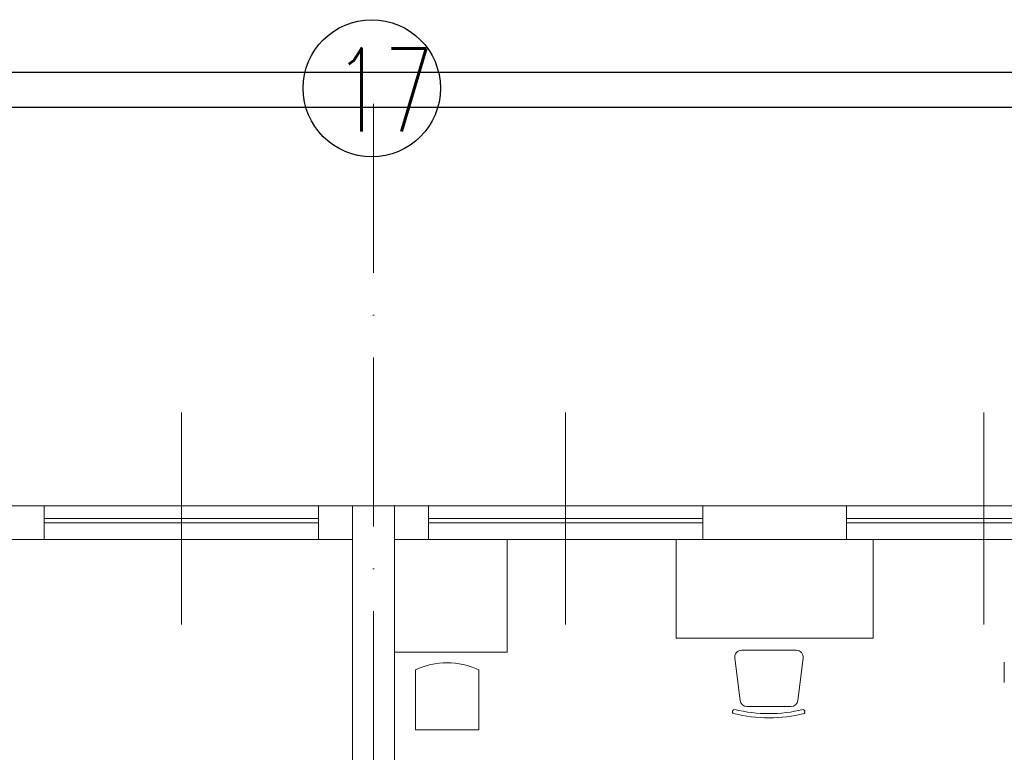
# Model space of a CAD drawing. Header units: millimetres. Extents: x -6513 to 30474, y -6915 to 65597.
# Tile 102 of 256: x 6128 to 6828, y 7002 to 7522. Entities that reach past the tile are written whole.
import ezdxf

# ---------------------------------------------------------------- set-up
doc = ezdxf.new("R2010")
doc.units = ezdxf.units.MM
doc.linetypes.add('ACAD_ISO10W100', pattern=[18, 12, -3, 0, -3])
for name, color, linetype, lineweight in [('A_cienka', 8, 'Continuous', 5), ('A_meble', 8, 'Continuous', 0), ('A_osie', 8, 'ACAD_ISO10W100', 5), ('A_widok', 8, 'Continuous', 13), ('R-TABELKA', 8, 'Continuous', 25)]:
    doc.layers.add(name, color=color, linetype=linetype, lineweight=lineweight)
doc.layers.add('Tekst', color=8, linetype='Continuous')
doc.styles.add('SIMPLEXD', font='SIMPLEX.SHX', dxfattribs={"width": 0.6})

msp = doc.modelspace()

# ---------------------------------------------------------------- linework, layer by layer
at = {"layer": 'A_cienka', "ltscale": 10}
for p, q in [((6243.054, 7092.253), (6243.054, 7243.05)), ((6516.054, 7092.253), (6516.054, 7243.05)), ((6813.054, 7092.253), (6813.054, 7243.05))]:
    msp.add_line(p, q, dxfattribs=at)
at = {"layer": 'A_cienka'}
for p, q in [((5254.554, 7176.652), (7529.554, 7176.652)), ((6145.554, 7167.652), (6340.554, 7167.652)), ((6145.554, 7164.652), (6340.554, 7164.652)), ((6613.554, 7167.652), (6418.554, 7167.652)), ((6613.554, 7164.652), (6418.554, 7164.652)), ((6715.554, 7167.652), (6910.554, 7167.652)), ((6715.554, 7164.652), (6910.554, 7164.652)), ((5824.554, 7152.652), (6364.554, 7152.652)), ((6394.554, 7152.652), (6934.554, 7152.652))]:
    msp.add_line(p, q, dxfattribs=at)
at = {"layer": 'A_meble'}
for p, q in [((6594.554, 7082.652), (6594.554, 7152.652)), ((6594.554, 7152.652), (6734.554, 7152.652)), ((6734.554, 7152.652), (6734.554, 7082.652)), ((6734.554, 7082.652), (6594.554, 7082.652)), ((6641.119, 7074.074), (6679.791, 7074.074)), ((6636.158, 7068.454), (6639.908, 7038.454)), ((6684.753, 7068.454), (6681.003, 7038.454)), ((6827.65, 7065.7), (6827.65, 7051.266)), ((6676.041, 7034.074), (6644.869, 7034.074))]:
    msp.add_line(p, q, dxfattribs=at)
msp.add_lwpolyline([(6394.554, 7152.652), (6394.554, 7072.652), (6474.554, 7072.652), (6474.554, 7152.652), (6394.554, 7152.652)], dxfattribs=at)
msp.add_lwpolyline([(6454.355, 7060.105, 0.2222222), (6409.355, 7060.105), (6409.355, 7020.105), (6409.355, 7017.605), (6454.355, 7017.605), (6454.355, 7020.105)], format="xyb", close=True, dxfattribs=at)
for centre, radius, start, end in [((6641.119, 7069.074), 5, 90, 187.125016), ((6679.791, 7069.074), 5, 352.874984, 90), ((6644.869, 7039.074), 5, 187.125016, 270), ((6676.041, 7039.074), 5, 270, 352.874984), ((6636.197, 7030.349), 1.687, 103.525166, 229.103741), ((6660.455, 7131.741), 102.667, 256.314453, 283.685547), ((6684.351, 7030.349), 1.687, 310.896259, 76.474834), ((6660.455, 7131.741), 105.667, 256.314453, 283.685547)]:
    msp.add_arc(centre, radius, start, end, dxfattribs=at)
at = {"layer": 'A_osie', "ltscale": 10}
msp.add_line((6379.554, 5721.209), (6379.554, 7473.268), dxfattribs=at)
msp.add_line((6379.554, 5721.209), (6379.554, 7473.268), dxfattribs=at)
at = {"layer": 'A_widok', "ltscale": 5}
for p, q in [((6364.554, 6550.652), (6364.554, 7176.652)), ((6394.554, 6550.652), (6394.554, 7176.652))]:
    msp.add_line(p, q, dxfattribs=at)
for points in [[(6043.554, 7176.652), (6145.554, 7176.652), (6145.554, 7152.652), (6043.554, 7152.652)], [(6364.554, 7152.652), (6340.554, 7152.652), (6340.554, 7176.652), (6364.554, 7176.652)], [(6394.554, 7152.652), (6418.554, 7152.652), (6418.554, 7176.652), (6394.554, 7176.652)], [(6715.554, 7176.652), (6613.554, 7176.652), (6613.554, 7152.652), (6715.554, 7152.652)]]:
    msp.add_lwpolyline(points, close=True, dxfattribs=at)
at = {"layer": 'R-TABELKA'}
for p, q in [((-3151.084, 7484.806), (8312.828, 7484.806)), ((-3026.084, 7459.806), (8287.828, 7459.806))]:
    msp.add_line(p, q, dxfattribs=at)
at = {"layer": 'Tekst'}
msp.add_circle((6378.363, 7473.268), 48.725, dxfattribs=at)

# ---------------------------------------------------------------- texts
at = {"layer": 'Tekst', "style": 'SIMPLEXD', "width": 0.7}
msp.add_text('17', height=59.049, dxfattribs=at).set_placement((6351.521, 7442.499))

doc.saveas('drawing.dxf')
